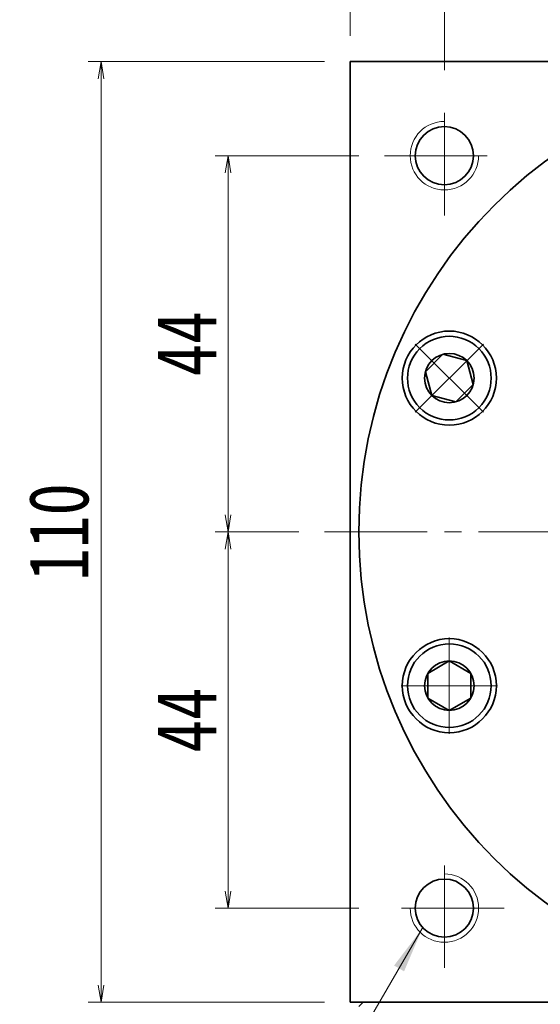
# Model space of a CAD drawing. Header units: millimetres. Extents: x -4 to 775, y 0 to 529.
# Tile 4 of 7: x 364 to 425, y 338 to 453. Entities that reach past the tile are written whole.
import ezdxf

# ---------------------------------------------------------------- set-up
doc = ezdxf.new("R2010")
doc.units = ezdxf.units.MM
doc.linetypes.add('点画线', pattern=[18, 12, -2, 2, -2])
for name, color, linetype, lineweight in [('中心线层', 1, '点画线', 18), ('尺寸线层', 3, 'Continuous', 18), ('粗实线层', 7, 'Continuous', 35)]:
    doc.layers.add(name, color=color, linetype=linetype, lineweight=lineweight)
doc.styles.add('宋体', font='txt', dxfattribs={"width": 0.8})
doc.dimstyles.new('A水平标注$0', dxfattribs={"dimtxt": 3.5, "dimasz": 2, "dimexe": 1.5, "dimexo": 3, "dimgap": 1.1, "dimtad": 1, "dimtoh": 1, "dimdec": 4, "dimdsep": 46, "dimtxsty": '宋体', "dimblk": 'OPEN', "dimcen": 3, "dimclrd": 3, "dimclre": 3, "dimclrt": 6, "dimadec": 0, "dimazin": 0, "dimtm": 1e-09, "dimtfac": 1, "dimtdec": 4, "dimtix": 1, "dimtmove": 0, "dimatfit": 3, "dimldrblk": 'OPEN', "dimfxl": 0, "dimlwd": 13, "dimlwe": 13, "dimarcsym": 0})

# ---------------------------------------------------------------- blocks, each defined once
blk = doc.blocks.new('_Open')
at = {"color": 0, "linetype": 'ByBlock', "lineweight": -2}
for p, q in [((-1, 0.167), (0, 0)), ((-1, -0.167), (0, 0)), ((0, 0), (-1, 0))]:
    blk.add_line(p, q, dxfattribs=at)
blk = doc.blocks.new('*D10')
at = {"layer": 'Defpoints', "color": 0}
for p in [(512.61, 473.66), (402.61, 447.83), (512.61, 447.83)]:
    blk.add_point(p, dxfattribs=at)
at = {"layer": '尺寸线层', "color": 3, "lineweight": 13}
for p, q in [((402.61, 450.83), (402.61, 475.16)), ((512.61, 450.83), (512.61, 475.16)), ((404.61, 473.66), (510.61, 473.66))]:
    blk.add_line(p, q, dxfattribs=at)
at = {"layer": '尺寸线层', "color": 3, "lineweight": 13, "xscale": 2, "yscale": 2, "zscale": 2, "rotation": 180}
blk.add_blockref('_Open', (402.61, 473.66), dxfattribs=at)
at = {"layer": '尺寸线层', "color": 3, "lineweight": 13, "xscale": 2, "yscale": 2, "zscale": 2}
blk.add_blockref('_Open', (512.61, 473.66), dxfattribs=at)
at = {"layer": '尺寸线层', "color": 6, "insert": (457.61, 478.58), "char_height": 7, "attachment_point": 5, "style": '宋体'}
blk.add_mtext('110', dxfattribs=at)
blk = doc.blocks.new('*D11')
at = {"layer": 'Defpoints', "color": 0}
for p in [(373.48, 447.83), (402.61, 447.83), (402.61, 337.83)]:
    blk.add_point(p, dxfattribs=at)
at = {"layer": '尺寸线层', "color": 3, "lineweight": 13}
for p, q in [((399.61, 447.83), (371.98, 447.83)), ((373.48, 339.83), (373.48, 445.83)), ((399.61, 337.83), (371.98, 337.83))]:
    blk.add_line(p, q, dxfattribs=at)
at = {"layer": '尺寸线层', "color": 3, "lineweight": 13, "xscale": 2, "yscale": 2, "zscale": 2}
for p, rotation in [((373.48, 447.83), 90), ((373.48, 337.83), 270)]:
    blk.add_blockref('_Open', p, dxfattribs=dict(at, rotation=rotation))
at = {"layer": '尺寸线层', "color": 6, "insert": (368.56, 392.83), "char_height": 7, "attachment_point": 5, "rotation": 90, "style": '宋体'}
blk.add_mtext('110', dxfattribs=at)
blk = doc.blocks.new('*D12')
at = {"layer": 'Defpoints', "color": 0}
for p in [(406.61, 436.83), (388.33, 392.83), (399.61, 392.83)]:
    blk.add_point(p, dxfattribs=at)
at = {"layer": '尺寸线层', "color": 3, "lineweight": 13}
for p, q in [((403.61, 436.83), (386.83, 436.83)), ((388.33, 434.83), (388.33, 394.83)), ((396.61, 392.83), (386.83, 392.83))]:
    blk.add_line(p, q, dxfattribs=at)
at = {"layer": '尺寸线层', "color": 3, "lineweight": 13, "xscale": 2, "yscale": 2, "zscale": 2}
for p, rotation in [((388.33, 436.83), 90), ((388.33, 392.83), 270)]:
    blk.add_blockref('_Open', p, dxfattribs=dict(at, rotation=rotation))
at = {"layer": '尺寸线层', "color": 6, "insert": (383.45, 414.83), "char_height": 7, "attachment_point": 5, "rotation": 90, "style": '宋体'}
blk.add_mtext('44', dxfattribs=at)
blk = doc.blocks.new('*D13')
at = {"layer": 'Defpoints', "color": 0}
for p in [(399.61, 392.83), (388.33, 348.83), (406.61, 348.83)]:
    blk.add_point(p, dxfattribs=at)
at = {"layer": '尺寸线层', "color": 3, "lineweight": 13}
for p, q in [((396.61, 392.83), (386.83, 392.83)), ((388.33, 390.83), (388.33, 350.83)), ((403.61, 348.83), (386.83, 348.83))]:
    blk.add_line(p, q, dxfattribs=at)
at = {"layer": '尺寸线层', "color": 3, "lineweight": 13, "xscale": 2, "yscale": 2, "zscale": 2}
for p, rotation in [((388.33, 392.83), 90), ((388.33, 348.83), 270)]:
    blk.add_blockref('_Open', p, dxfattribs=dict(at, rotation=rotation))
at = {"layer": '尺寸线层', "color": 6, "insert": (383.45, 370.83), "char_height": 7, "attachment_point": 5, "rotation": 90, "style": '宋体'}
blk.add_mtext('44', dxfattribs=at)
blk = doc.blocks.new('*D14')
at = {"layer": 'Defpoints', "color": 0}
for p in [(457.61, 459.4), (457.61, 450.82), (413.61, 443.83)]:
    blk.add_point(p, dxfattribs=at)
at = {"layer": '尺寸线层', "color": 3, "lineweight": 13}
for p, q in [((413.61, 446.83), (413.61, 460.9)), ((457.61, 453.82), (457.61, 460.9)), ((415.61, 459.4), (455.61, 459.4))]:
    blk.add_line(p, q, dxfattribs=at)
at = {"layer": '尺寸线层', "color": 3, "lineweight": 13, "xscale": 2, "yscale": 2, "zscale": 2, "rotation": 180}
blk.add_blockref('_Open', (413.61, 459.4), dxfattribs=at)
at = {"layer": '尺寸线层', "color": 3, "lineweight": 13, "xscale": 2, "yscale": 2, "zscale": 2}
blk.add_blockref('_Open', (457.61, 459.4), dxfattribs=at)
at = {"layer": '尺寸线层', "color": 6, "insert": (435.61, 464.29), "char_height": 7, "attachment_point": 5, "style": '宋体'}
blk.add_mtext('44', dxfattribs=at)
blk = doc.blocks.new('*X5')
at = {"layer": '中心线层', "linetype": '点画线', "lineweight": 18}
for p, q in [((0, -5.64), (0, 5.64)), ((-5.64, 0), (5.64, 0))]:
    blk.add_line(p, q, dxfattribs=at)
at = {"layer": '粗实线层'}
for p, q in [((-2.89, 0), (-1.44, 2.5)), ((-1.44, 2.5), (1.44, 2.5)), ((2.89, 0), (1.44, 2.5)), ((2.89, 0), (1.44, 2.5)), ((-2.89, 0), (-1.44, -2.5)), ((2.89, 0), (1.44, -2.5)), ((-1.44, -2.5), (1.44, -2.5))]:
    blk.add_line(p, q, dxfattribs=at)
blk.add_circle((0, 0), 2.89, dxfattribs=at)
for start, end in [(0, 180), (180, 360)]:
    blk.add_arc((0, 0), 4.89, start, end, dxfattribs=at)

msp = doc.modelspace()

# ---------------------------------------------------------------- hatches: boundary and pattern name
at = {"layer": '尺寸线层', "linetype": 'Continuous'}
msp.add_hatch(color=0, dxfattribs=at).paths.add_polyline_path([(411.02966, 346.44675), (408.90026, 341.43863), (407.73301, 342.11688)], flags=0)

# ---------------------------------------------------------------- linework, layer by layer
at = {"layer": '中心线层'}
for p, q in [((413.6116, 429.82973), (413.6116, 443.82973)), ((406.6116, 436.82973), (420.6116, 436.82973)), ((399.6116, 392.82973), (515.6116, 392.82973)), ((413.6116, 341.82973), (413.6116, 355.82973)), ((420.6116, 348.82973), (406.6116, 348.82973))]:
    msp.add_line(p, q, dxfattribs=at)
at = {"layer": '尺寸线层', "color": 0, "linetype": 'Continuous'}
msp.add_line((411.02966, 346.44675), (390.29537, 310.76389), dxfattribs=at)
at = {"layer": '粗实线层'}
msp.add_line((404.1116, 337.82973), (403.6116, 337.32973), dxfattribs=at)
for points in [[(402.6116, 337.82973), (402.6116, 447.82973)], [(402.6116, 447.22973), (402.6116, 447.82973), (512.6116, 447.82973), (512.6116, 447.22973)], [(512.6116, 337.82973), (402.6116, 337.82973)]]:
    msp.add_lwpolyline(points, dxfattribs=at)
for centre, radius in [((457.6116, 392.82973), 54), ((413.6116, 436.82973), 3.4), ((414.18926, 410.81586), 5.5), ((414.18926, 374.84361), 5.5), ((413.6116, 348.82973), 3.4)]:
    msp.add_circle(centre, radius, dxfattribs=at)
at = {"layer": '粗实线层', "lineweight": 18}
for centre, start, end in [((413.6116, 436.82973), 90, 360), ((413.6116, 348.82973), 180, 90)]:
    msp.add_arc(centre, 4, start, end, dxfattribs=at)

# ---------------------------------------------------------------- dimensions: what is measured, and where the dimension line sits
at = {"layer": '尺寸线层'}
for base, p1, p2, picture, middle in [((512.6116, 473.65978), (402.6116, 447.82973), (512.6116, 447.82973), '*D10', (457.6116, 478.58157)), ((457.6116, 459.40378), (413.6116, 443.82973), (457.6116, 450.82493), '*D14', (435.6116, 464.28646))]:
    dim = msp.add_linear_dim(base=base, p1=p1, p2=p2, dimstyle='A水平标注$0', override={"dimtxt": 7, "dimgap": 1.5, "dimblk": 'Open', "dimtfill": 1, "dimtfillclr": 256}, dxfattribs=at)
    dim.commit()
    dim.dimension.update_dxf_attribs({"geometry": picture, "text_midpoint": middle})
for base, p1, p2, angle, picture, middle in [((373.48045, 447.82973), (402.6116, 337.82973), (402.6116, 447.82973), 90, '*D11', (368.55866, 392.82973)), ((388.33045, 392.82973), (406.6116, 436.82973), (399.6116, 392.82973), 270, '*D12', (383.44777, 414.82973)), ((388.33045, 348.82973), (399.6116, 392.82973), (406.6116, 348.82973), 270, '*D13', (383.44777, 370.82973))]:
    dim = msp.add_linear_dim(base=base, p1=p1, p2=p2, angle=angle, dimstyle='A水平标注$0', override={"dimtxt": 7, "dimgap": 1.5, "dimblk": 'Open', "dimtfill": 1, "dimtfillclr": 256}, dxfattribs=at)
    dim.commit()
    dim.dimension.update_dxf_attribs({"geometry": picture, "text_midpoint": middle})

# ---------------------------------------------------------------- next in the draw order: wipeouts: each hides what was drawn before it
for points in [[(417.64701, 414.27361), (417.62753, 414.29298), (417.60793, 414.31225), (417.58823, 414.3314), (417.56843, 414.35044), (417.54851, 414.36937), (417.52849, 414.38819), (417.50837, 414.4069), (417.48814, 414.42549), (417.4678, 414.44397), (417.44737, 414.46234), (417.42683, 414.48059), (417.40618, 414.49872), (417.38544, 414.51674), (417.36459, 414.53464), (417.34365, 414.55242), (417.3226, 414.57009), (417.30146, 414.58763), (417.28021, 414.60506), (417.25887, 414.62237), (417.23744, 414.63956), (417.2159, 414.65662), (417.19428, 414.67357), (417.17255, 414.69039), (417.15073, 414.7071), (417.12882, 414.72367), (417.10682, 414.74013), (417.08472, 414.75646), (417.06254, 414.77267), (417.04026, 414.78875), (417.01789, 414.80471), (417.01789, 414.80471), (416.82842, 414.93252), (416.6332, 415.05133), (416.43263, 415.1609), (416.22716, 415.26097), (416.01724, 415.35133), (415.80333, 415.43179), (415.58589, 415.50217), (415.3654, 415.5623), (415.14235, 415.61207), (414.91721, 415.65137), (414.69048, 415.6801), (414.46266, 415.69821), (414.23423, 415.70565), (414.00571, 415.70241), (413.7776, 415.6885), (413.55038, 415.66394), (413.32455, 415.62879), (413.10062, 415.58314), (412.87906, 415.52706), (412.66037, 415.4607), (412.44501, 415.38419), (412.23346, 415.2977), (412.02619, 415.20143), (411.82364, 415.09557), (411.62626, 414.98037), (411.43448, 414.85606), (411.24871, 414.72294), (411.06937, 414.58128), (410.89684, 414.43139), (410.73151, 414.27361), (410.73151, 414.27361), (410.57372, 414.10827), (410.42384, 413.93574), (410.28218, 413.7564), (410.14905, 413.57063), (410.02475, 413.37885), (409.90954, 413.18147), (409.80369, 412.97892), (409.70741, 412.77165), (409.62092, 412.5601), (409.54441, 412.34475), (409.47805, 412.12605), (409.42198, 411.90449), (409.37632, 411.68056), (409.34117, 411.45474), (409.31662, 411.22752), (409.3027, 410.9994), (409.29946, 410.77088), (409.30691, 410.54246), (409.32501, 410.31463), (409.35374, 410.0879), (409.39304, 409.86276), (409.44281, 409.63971), (409.50295, 409.41922), (409.57332, 409.20178), (409.65378, 408.98787), (409.74414, 408.77795), (409.84422, 408.57248), (409.95378, 408.37192), (410.0726, 408.17669), (410.20041, 407.98722), (410.20041, 407.98722), (410.21636, 407.96486), (410.23244, 407.94258), (410.24865, 407.92039), (410.26498, 407.89829), (410.28144, 407.87629), (410.29802, 407.85438), (410.31472, 407.83256), (410.33154, 407.81084), (410.34849, 407.78921), (410.36556, 407.76767), (410.38274, 407.74624), (410.40005, 407.7249), (410.41748, 407.70366), (410.43503, 407.68251), (410.45269, 407.66147), (410.47047, 407.64052), (410.48837, 407.61967), (410.50639, 407.59893), (410.52453, 407.57829), (410.54278, 407.55775), (410.56114, 407.53731), (410.57962, 407.51697), (410.59821, 407.49674), (410.61692, 407.47662), (410.63574, 407.4566), (410.65467, 407.43669), (410.67371, 407.41688), (410.69287, 407.39718), (410.71213, 407.37759), (410.73151, 407.3581), (410.73151, 407.3581), (410.91721, 407.18188), (411.11188, 407.01561), (411.31499, 406.85976), (411.52597, 406.71476), (411.74426, 406.58099), (411.96924, 406.45883), (412.20032, 406.34862), (412.43684, 406.25065), (412.67816, 406.16519), (412.92363, 406.09248), (413.17257, 406.03271), (413.42429, 405.98606), (413.67811, 405.95264), (413.93333, 405.93256), (414.18926, 405.92586), (414.44518, 405.93256), (414.7004, 405.95264), (414.95422, 405.98606), (415.20595, 406.03271), (415.45488, 406.09248), (415.70035, 406.16519), (415.94168, 406.25065), (416.1782, 406.34862), (416.40927, 406.45883), (416.63426, 406.58099), (416.85254, 406.71476), (417.06353, 406.85976), (417.26663, 407.01561), (417.46131, 407.18188), (417.64701, 407.3581), (417.64701, 407.3581), (417.82324, 407.54381), (417.9895, 407.73848), (418.14535, 407.94159), (418.29036, 408.15257), (418.42412, 408.37086), (418.54628, 408.59584), (418.65649, 408.82691), (418.75447, 409.06344), (418.83992, 409.30476), (418.91263, 409.55023), (418.9724, 409.79917), (419.01905, 410.05089), (419.05247, 410.30471), (419.07256, 410.55993), (419.07926, 410.81586), (419.07256, 411.07178), (419.05247, 411.327), (419.01905, 411.58082), (418.9724, 411.83254), (418.91263, 412.08148), (418.83992, 412.32695), (418.75447, 412.56827), (418.65649, 412.8048), (418.54628, 413.03587), (418.42412, 413.26086), (418.29036, 413.47914), (418.14535, 413.69012), (417.9895, 413.89323), (417.82324, 414.0879)], [(414.18926, 379.73361), (414.16178, 379.73354), (414.13431, 379.7333), (414.10683, 379.73292), (414.07936, 379.73238), (414.05189, 379.73168), (414.02443, 379.73083), (413.99697, 379.72983), (413.96952, 379.72867), (413.94207, 379.72736), (413.91464, 379.72589), (413.88721, 379.72427), (413.85979, 379.7225), (413.83238, 379.72057), (413.80498, 379.71849), (413.7776, 379.71625), (413.75022, 379.71386), (413.72287, 379.71132), (413.69552, 379.70862), (413.66819, 379.70577), (413.64088, 379.70277), (413.61359, 379.69961), (413.58631, 379.6963), (413.55905, 379.69283), (413.53182, 379.68922), (413.5046, 379.68545), (413.4774, 379.68152), (413.45023, 379.67745), (413.42308, 379.67322), (413.39596, 379.66884), (413.36886, 379.6643), (413.36886, 379.6643), (413.14451, 379.6207), (412.92245, 379.56667), (412.70315, 379.50232), (412.4871, 379.4278), (412.27477, 379.34326), (412.06662, 379.24889), (411.86311, 379.14491), (411.66467, 379.03152), (411.47175, 378.90899), (411.28477, 378.77758), (411.10413, 378.63757), (410.93024, 378.48928), (410.76345, 378.33302), (410.60416, 378.16914), (410.45269, 377.998), (410.30939, 377.81997), (410.17456, 377.63544), (410.0485, 377.4448), (409.93148, 377.24849), (409.82377, 377.04692), (409.72559, 376.84055), (409.63716, 376.6298), (409.55867, 376.41516), (409.4903, 376.19709), (409.43219, 375.97605), (409.38447, 375.75255), (409.34725, 375.52706), (409.32061, 375.30007), (409.3046, 375.07209), (409.29926, 374.84361), (409.29926, 374.84361), (409.3046, 374.61513), (409.32061, 374.38715), (409.34725, 374.16017), (409.38447, 373.93468), (409.43219, 373.71117), (409.4903, 373.49014), (409.55867, 373.27206), (409.63716, 373.05742), (409.72559, 372.84668), (409.82377, 372.6403), (409.93148, 372.43873), (410.0485, 372.24242), (410.17456, 372.05179), (410.30939, 371.86726), (410.45269, 371.68922), (410.60416, 371.51808), (410.76345, 371.3542), (410.93024, 371.19795), (411.10413, 371.04965), (411.28477, 370.90965), (411.47175, 370.77824), (411.66467, 370.6557), (411.86311, 370.54232), (412.06662, 370.43833), (412.27477, 370.34396), (412.4871, 370.25943), (412.70315, 370.1849), (412.92245, 370.12055), (413.14451, 370.06652), (413.36886, 370.02292), (413.36886, 370.02292), (413.39596, 370.01839), (413.42308, 370.01401), (413.45023, 370.00978), (413.4774, 370.0057), (413.5046, 370.00178), (413.53182, 369.99801), (413.55905, 369.99439), (413.58631, 369.99093), (413.61359, 369.98762), (413.64088, 369.98446), (413.66819, 369.98145), (413.69552, 369.9786), (413.72287, 369.9759), (413.75022, 369.97336), (413.7776, 369.97097), (413.80498, 369.96873), (413.83238, 369.96665), (413.85979, 369.96472), (413.88721, 369.96295), (413.91464, 369.96133), (413.94207, 369.95986), (413.96952, 369.95855), (413.99697, 369.95739), (414.02443, 369.95639), (414.05189, 369.95554), (414.07936, 369.95485), (414.10683, 369.95431), (414.13431, 369.95392), (414.16178, 369.95369), (414.18926, 369.95361), (414.18926, 369.95361), (414.44518, 369.96031), (414.7004, 369.9804), (414.95422, 370.01382), (415.20595, 370.06047), (415.45488, 370.12024), (415.70035, 370.19295), (415.94168, 370.2784), (416.1782, 370.37638), (416.40927, 370.48659), (416.63426, 370.60875), (416.85254, 370.74251), (417.06353, 370.88752), (417.26663, 371.04337), (417.46131, 371.20963), (417.64701, 371.38586), (417.82324, 371.57156), (417.9895, 371.76624), (418.14535, 371.96934), (418.29036, 372.18033), (418.42412, 372.39861), (418.54628, 372.6236), (418.65649, 372.85467), (418.75447, 373.09119), (418.83992, 373.33252), (418.91263, 373.57799), (418.9724, 373.82692), (419.01905, 374.07865), (419.05247, 374.33247), (419.07256, 374.58769), (419.07926, 374.84361), (419.07926, 374.84361), (419.07256, 375.09954), (419.05247, 375.35476), (419.01905, 375.60858), (418.9724, 375.8603), (418.91263, 376.10924), (418.83992, 376.35471), (418.75447, 376.59603), (418.65649, 376.83255), (418.54628, 377.06363), (418.42412, 377.28861), (418.29036, 377.5069), (418.14535, 377.71788), (417.9895, 377.92099), (417.82324, 378.11566), (417.64701, 378.30136), (417.46131, 378.47759), (417.26663, 378.64386), (417.06353, 378.79971), (416.85254, 378.94471), (416.63426, 379.07848), (416.40927, 379.20063), (416.1782, 379.31085), (415.94168, 379.40882), (415.70035, 379.49428), (415.45488, 379.56699), (415.20595, 379.62675), (414.95422, 379.67341), (414.7004, 379.70682), (414.44518, 379.72691)]]:
    msp.add_wipeout(points).dxf.layer = '粗实线层'

# ---------------------------------------------------------------- next in the draw order: block references
at = {"layer": '粗实线层'}
for p, rotation in [((414.18926, 410.81586), 45.00000000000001), ((414.18926, 374.84361), 90)]:
    msp.add_blockref('*X5', p, dxfattribs=dict(at, rotation=rotation))

doc.saveas('drawing.dxf')
